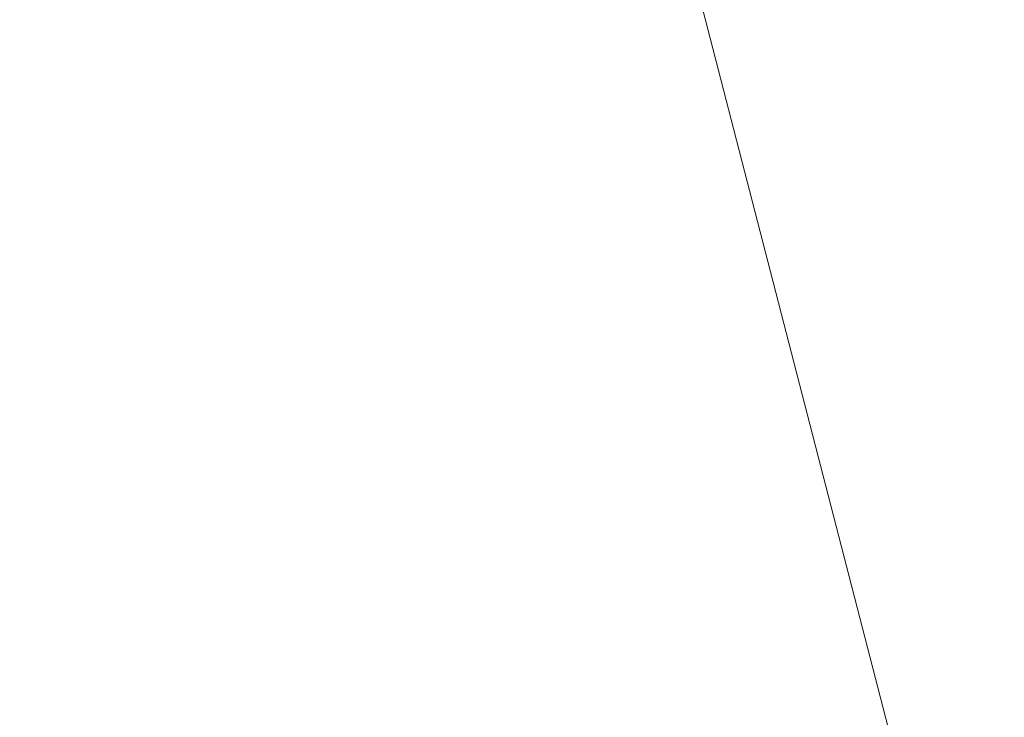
# Model space of a CAD drawing. Header units: millimetres. Extents: x -6861 to -4773, y 84 to 6892.
# Tile 14 of 108: x -6111.49002 to -6111.4765, y 6528.70338 to 6528.71296. Entities that reach past the tile are written whole.
import ezdxf

# ---------------------------------------------------------------- set-up
doc = ezdxf.new("R2010")
doc.units = ezdxf.units.MM
doc.layers.add('E-LITE-EQPM', color=7, linetype='Continuous', lineweight=20)

# ---------------------------------------------------------------- blocks, each defined once
blk = doc.blocks.new('01 PODIUM EMPOTRADO CON MARCO 1_glb - PODIUM EMPOTRADO CON MARCO 3_dwg_NS-2254 ÍßÁ_1_5Ð_$$_É_îAÔO-665804-Planta_PDF')
at = {"lineweight": 9}
blk.add_line((-4.330127, -2.5), (-2.00439, -6.528295), dxfattribs=at)
blk = doc.blocks.new('01 PODIUM EMPOTRADO CON MARCO 1_glb - 01 PODIUM EMPOTRADO CON MARCO 1-665813-Planta_PDF')
at = {"rotation": 344.4887155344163}
blk.add_blockref('01 PODIUM EMPOTRADO CON MARCO 1_glb - PODIUM EMPOTRADO CON MARCO 3_dwg_NS-2254 ÍßÁ_1_5Ð_$$_É_îAÔO-665804-Planta_PDF', (-3232.686478, 6533.750195), dxfattribs=at)
blk = doc.blocks.new('01 PODIUM EMPOTRADO CON MARCO 1_glb - 01 PODIUM EMPOTRADO CON MARCO 1-V3-Planta_PDF')
at = {"rotation": 344.4887155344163}
blk.add_blockref('01 PODIUM EMPOTRADO CON MARCO 1_glb - PODIUM EMPOTRADO CON MARCO 3_dwg_NS-2254 ÍßÁ_1_5Ð_$$_É_îAÔO-665804-Planta_PDF', (-3232.686478, 6533.750195), dxfattribs=at)

msp = doc.modelspace()

# ---------------------------------------------------------------- block references
at = {"layer": 'E-LITE-EQPM'}
for name in ['01 PODIUM EMPOTRADO CON MARCO 1_glb - 01 PODIUM EMPOTRADO CON MARCO 1-665813-Planta_PDF', '01 PODIUM EMPOTRADO CON MARCO 1_glb - 01 PODIUM EMPOTRADO CON MARCO 1-V3-Planta_PDF']:
    msp.add_blockref(name, (-2874.931544, 0), dxfattribs=at)

doc.saveas('drawing.dxf')
